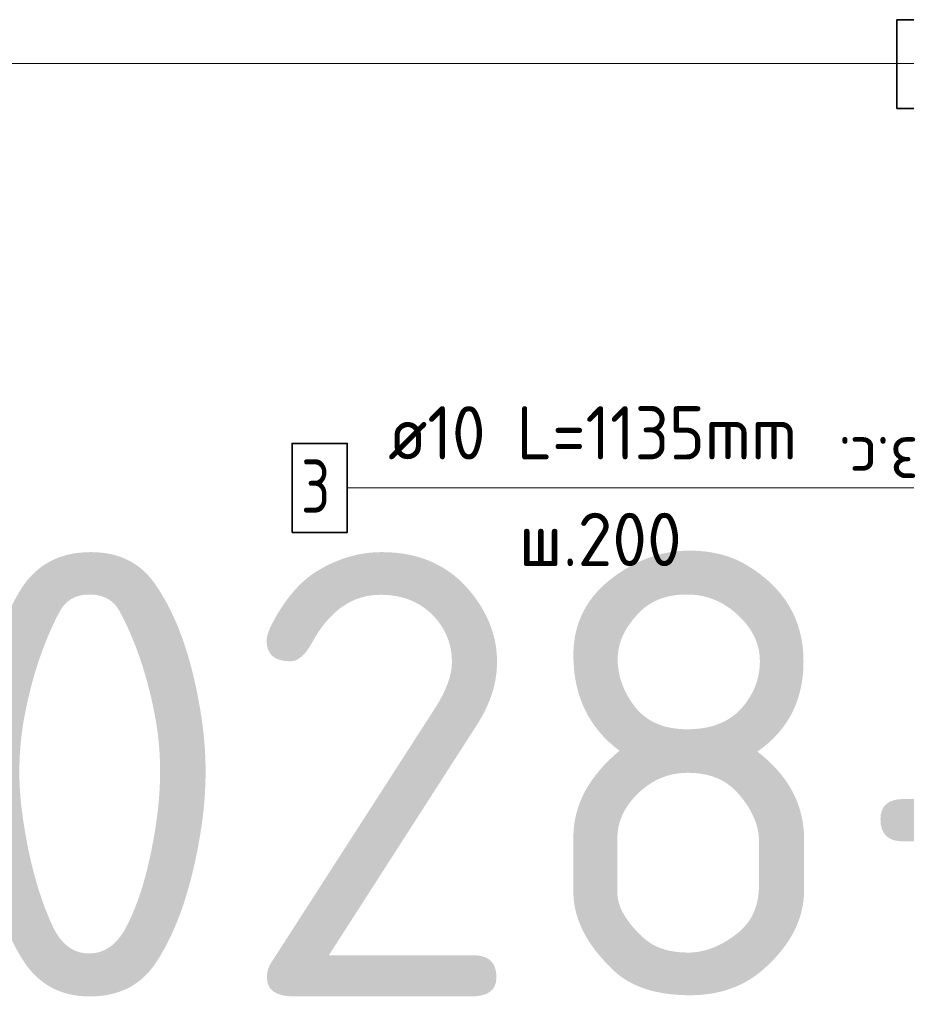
# Model space of a CAD drawing. Header units: metres. Extents: x -38 to 98, y -15 to 21.
# Tile 100 of 147: x 71.593 to 72.092, y 7.142 to 7.696. Entities that reach past the tile are written whole.
import ezdxf

# ---------------------------------------------------------------- set-up
doc = ezdxf.new("R2010")
doc.units = ezdxf.units.M
doc.header["$PDMODE"] = 65
for name, color, linetype, lineweight in [('XR$3$Арм. стержнями верхней зоны', 180, 'Continuous', 35), ('XR$3$Арм.стержн. Арматура края', 96, 'Continuous', 35), ('XR$3$Размерная линия_ общее', 7, 'Continuous', 13), ('XR$4$Текст_ примечание', 7, 'Continuous', 13), ('XR$5$Арм. стержнями верхней зоны', 180, 'Continuous', 35), ('XR$5$Арм.стержн. Арматура края', 96, 'Continuous', 35), ('XR$5$Размерная линия_ общее', 7, 'Continuous', 13)]:
    doc.layers.add(name, color=color, linetype=linetype, lineweight=lineweight)
doc.styles.add('ISOCPEUR', font='txt')
doc.dimstyles.new('DIMSTYLE_11', dxfattribs={"dimtxt": 0.033, "dimasz": 0.0375, "dimexe": 0, "dimexo": 0, "dimgap": 0.0165, "dimtad": 2, "dimdec": 0, "dimlfac": 1000, "dimrnd": 1, "dimzin": 12, "dimdsep": 46, "dimtxsty": 'ISOCPEUR', "dimblk1": 'ALL_ML_STRICH', "dimblk2": 'ALL_ML_STRICH', "dimsah": 1, "dimcen": 0, "dimclrd": 7, "dimclre": 256, "dimclrt": 7, "dimadec": 0, "dimazin": 0, "dimtfac": 1, "dimtdec": 0, "dimtix": 1, "dimtmove": 2, "dimatfit": 3, "dimfxl": 0, "dimtvp": 1.2, "dimtzin": 0, "dimlwd": 0, "dimlwe": -3, "dimarcsym": 0})

# ---------------------------------------------------------------- blocks, each defined once
blk = doc.blocks.new('ALL_ML_STRICH')
at = {"color": 0, "linetype": 'ByBlock', "lineweight": -2}
for p, q in [((0, -0.5), (0, 0.5)), ((-0.3, -0.3), (0.3, 0.3)), ((-1, 0), (0.5, 0))]:
    blk.add_line(p, q, dxfattribs=at)
blk = doc.blocks.new('*D139')
at = {"layer": 'DEFPOINTS', "color": 7, "linetype": 'Continuous', "lineweight": 13, "transparency": 33554687}
for p in [(72.1875, 7.48857), (72.1875, 7.45358), (72.1675, 7.44858)]:
    blk.add_point(p, dxfattribs=at)
at = {"layer": 'XR$3$Размерная линия_ общее', "color": 253, "linetype": 'Continuous', "lineweight": -2, "true_color": 0xa0a0a0, "transparency": 33554687}
for p, q in [((72.1675, 7.46858), (72.1675, 7.48857)), ((72.1875, 7.47358), (72.1875, 7.48857))]:
    blk.add_line(p, q, dxfattribs=at)
at = {"layer": 'XR$3$Размерная линия_ общее', "color": 7, "linetype": 'Continuous', "lineweight": -2, "transparency": 33554687}
blk.add_line((72.1875, 7.48857), (72.1675, 7.48857), dxfattribs=at)
at = {"layer": 'XR$3$Размерная линия_ общее', "color": 7, "linetype": 'Continuous', "lineweight": 13, "transparency": 33554687, "xscale": 0.0375, "yscale": 0.0375, "zscale": 0.0375}
for p, rotation in [((72.1675, 7.48857), 180), ((72.1875, 7.48857), 360)]:
    blk.add_blockref('ALL_ML_STRICH', p, dxfattribs=dict(at, rotation=rotation))
at = {"layer": 'XR$3$Размерная линия_ общее', "color": 7, "linetype": 'Continuous', "lineweight": 13, "transparency": 33554687, "insert": (72.12208, 7.51257), "char_height": 0.033, "width": 0.066, "attachment_point": 5, "style": 'ISOCPEUR'}
blk.add_mtext('\\A1;{20}', dxfattribs=at)
at = {"layer": 'XR$3$Размерная линия_ общее', "color": 7, "linetype": 'Continuous', "lineweight": 13, "transparency": 33554687, "insert": (72.09879, 7.43451), "char_height": 0.027, "width": 0.00135, "attachment_point": 1, "rotation": 180, "line_spacing_factor": 0.60241, "style": 'ISOCPEUR'}
blk.add_mtext('з.с.', dxfattribs=at)
blk = doc.blocks.new('*D778')
at = {"layer": 'DEFPOINTS', "color": 7, "linetype": 'Continuous', "lineweight": 13, "transparency": 33554687}
for p in [(72.1875, 7.48857), (72.1875, 7.45358), (72.1675, 7.44858)]:
    blk.add_point(p, dxfattribs=at)
at = {"layer": 'XR$5$Размерная линия_ общее', "color": 253, "linetype": 'Continuous', "lineweight": -2, "true_color": 0xa0a0a0, "transparency": 33554687}
for p, q in [((72.1675, 7.46858), (72.1675, 7.48857)), ((72.1875, 7.47358), (72.1875, 7.48857))]:
    blk.add_line(p, q, dxfattribs=at)
at = {"layer": 'XR$5$Размерная линия_ общее', "color": 7, "linetype": 'Continuous', "lineweight": -2, "transparency": 33554687}
blk.add_line((72.1875, 7.48857), (72.1675, 7.48857), dxfattribs=at)
at = {"layer": 'XR$5$Размерная линия_ общее', "color": 7, "linetype": 'Continuous', "lineweight": 13, "transparency": 33554687, "xscale": 0.0375, "yscale": 0.0375, "zscale": 0.0375}
for p, rotation in [((72.1675, 7.48857), 180), ((72.1875, 7.48857), 360)]:
    blk.add_blockref('ALL_ML_STRICH', p, dxfattribs=dict(at, rotation=rotation))
at = {"layer": 'XR$5$Размерная линия_ общее', "color": 7, "linetype": 'Continuous', "lineweight": 13, "transparency": 33554687, "insert": (72.12208, 7.51257), "char_height": 0.033, "width": 0.066, "attachment_point": 5, "style": 'ISOCPEUR'}
blk.add_mtext('\\A1;{20}', dxfattribs=at)
at = {"layer": 'XR$5$Размерная линия_ общее', "color": 7, "linetype": 'Continuous', "lineweight": 13, "transparency": 33554687, "insert": (72.09879, 7.43451), "char_height": 0.027, "width": 0.00135, "attachment_point": 1, "rotation": 180, "line_spacing_factor": 0.60241, "style": 'ISOCPEUR'}
blk.add_mtext('з.с.', dxfattribs=at)

msp = doc.modelspace()

# ---------------------------------------------------------------- linework, layer by layer
at = {"layer": 'XR$3$Арм. стержнями верхней зоны', "color": 7, "linetype": 'Continuous', "lineweight": 35, "transparency": 33554687}
msp.add_lwpolyline([(72.0866, 7.6463), (72.1176, 7.6463), (72.1176, 7.6963), (72.0866, 7.6963), (72.0866, 7.6463)], dxfattribs=at)
at = {"layer": 'XR$3$Арм.стержн. Арматура края', "color": 7, "linetype": 'Continuous', "lineweight": 13, "transparency": 33554687}
for p, q in [((71.77746, 7.43284), (72.08746, 7.43284)), ((72.08746, 7.43284), (72.1925, 7.43284))]:
    msp.add_line(p, q, dxfattribs=at)
at = {"layer": 'XR$3$Арм.стержн. Арматура края', "color": 7, "linetype": 'Continuous', "lineweight": 35, "transparency": 33554687}
msp.add_lwpolyline([(71.74646, 7.40784), (71.77746, 7.40784), (71.77746, 7.45784), (71.74646, 7.45784), (71.74646, 7.40784)], dxfattribs=at)
at = {"layer": 'XR$4$Текст_ примечание', "color": 7, "linetype": 'Continuous', "lineweight": 13, "transparency": 33554687}
msp.add_line((86.41979, 7.67171), (67.91979, 7.67171), dxfattribs=at)
at = {"layer": 'XR$5$Арм. стержнями верхней зоны', "color": 7, "linetype": 'Continuous', "lineweight": 35, "transparency": 33554687}
msp.add_lwpolyline([(72.0866, 7.6463), (72.1176, 7.6463), (72.1176, 7.6963), (72.0866, 7.6963), (72.0866, 7.6463)], dxfattribs=at)
at = {"layer": 'XR$5$Арм.стержн. Арматура края', "color": 7, "linetype": 'Continuous', "lineweight": 13, "transparency": 33554687}
for p, q in [((71.77746, 7.43284), (72.08746, 7.43284)), ((72.08746, 7.43284), (72.1925, 7.43284))]:
    msp.add_line(p, q, dxfattribs=at)
at = {"layer": 'XR$5$Арм.стержн. Арматура края', "color": 7, "linetype": 'Continuous', "lineweight": 35, "transparency": 33554687}
msp.add_lwpolyline([(71.74646, 7.40784), (71.77746, 7.40784), (71.77746, 7.45784), (71.74646, 7.45784), (71.74646, 7.40784)], dxfattribs=at)

# ---------------------------------------------------------------- texts
at = {"layer": 'XR$3$Арм.стержн. Арматура края', "color": 7, "linetype": 'Continuous', "lineweight": 25, "transparency": 33554687, "char_height": 0.03, "attachment_point": 7, "style": 'ISOCPEUR'}
for s, insert, width in [('\\W0.92;ø10 L=1135mm ', (71.80046, 7.44884), 0.2806692), ('\\W0.78;3', (71.75146, 7.41884), 0.0326407), ('\\W0.95;ш.200 ', (71.87396, 7.38884), 0.1311995)]:
    msp.add_mtext(s, dxfattribs=dict(at, insert=insert, width=width))
at = {"layer": 'XR$4$Текст_ примечание', "color": 7, "linetype": 'Continuous', "lineweight": 35, "transparency": 33554687, "insert": (70.35063, 7.14671), "char_height": 0.25, "width": 2.7437149, "attachment_point": 7, "style": 'ISOCPEUR'}
msp.add_mtext('\\W0.96;ГОСТ 34028-2016', dxfattribs=at)
at = {"layer": 'XR$5$Арм.стержн. Арматура края', "color": 7, "linetype": 'Continuous', "lineweight": 25, "transparency": 33554687, "char_height": 0.03, "attachment_point": 7, "style": 'ISOCPEUR'}
for s, insert, width in [('\\W0.92;ø10 L=1135mm ', (71.80046, 7.44884), 0.2806692), ('\\W0.78;3', (71.75146, 7.41884), 0.0326407), ('\\W0.95;ш.200 ', (71.87396, 7.38884), 0.1311995)]:
    msp.add_mtext(s, dxfattribs=dict(at, insert=insert, width=width))

# ---------------------------------------------------------------- dimensions: what is measured, and where the dimension line sits
at = {"layer": 'XR$3$Размерная линия_ общее', "color": 7, "linetype": 'Continuous', "lineweight": 13, "transparency": 33554687}
dim = msp.add_linear_dim(base=(72.1675, 7.48857), p1=(72.1875, 7.47358), p2=(72.1675, 7.46858), angle=180, text='<>\\Xз.с.', dimstyle='DIMSTYLE_11', override={"dimpost": '<>', "dimclrd": 7, "dimclre": 253, "dimclrt": 7, "dimlwd": 0, "dimlwe": 65533}, dxfattribs=at)
dim.commit()
dim.dimension.update_dxf_attribs({"geometry": '*D139', "text_midpoint": (72.12208, 7.51257), "dimtype": 160})
at = {"layer": 'XR$5$Размерная линия_ общее', "color": 7, "linetype": 'Continuous', "lineweight": 13, "transparency": 33554687}
dim = msp.add_linear_dim(base=(72.1675, 7.48857), p1=(72.1875, 7.47358), p2=(72.1675, 7.46858), angle=180, text='<>\\Xз.с.', dimstyle='DIMSTYLE_11', override={"dimpost": '<>', "dimclrd": 7, "dimclre": 253, "dimclrt": 7, "dimlwd": 0, "dimlwe": 65533}, dxfattribs=at)
dim.commit()
dim.dimension.update_dxf_attribs({"geometry": '*D778', "text_midpoint": (72.12208, 7.51257), "dimtype": 160})

doc.saveas('drawing.dxf')
